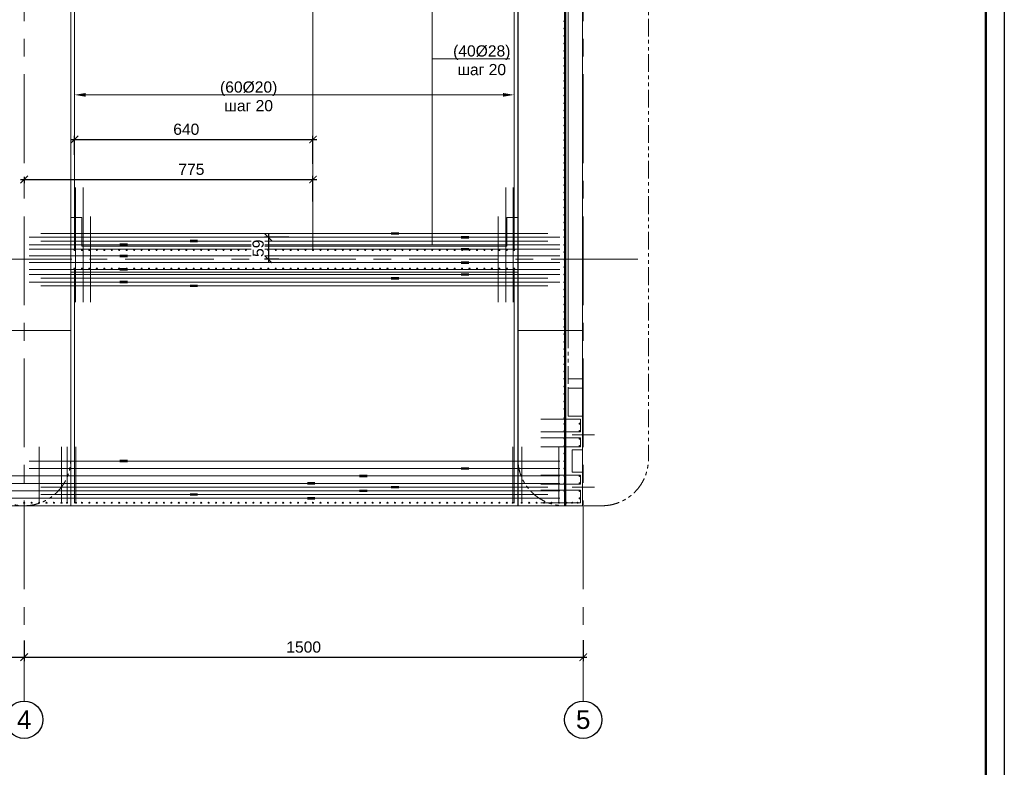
# Model space of a CAD drawing. Header units: millimetres. Extents: x 561702 to 1059369, y 439612 to 517164.
# Tile 9 of 12: x 903945 to 930365, y 470478 to 490527. Entities that reach past the tile are written whole.
import ezdxf
from ezdxf import colors
from ezdxf.entities.mleader import LeaderData, LeaderLine
from ezdxf.enums import TextEntityAlignment as Align
from ezdxf.math import Vec2, Vec3

# ---------------------------------------------------------------- set-up
doc = ezdxf.new("R2010")
doc.units = ezdxf.units.MM
doc.linetypes.add('PHANTOM', pattern=[63.5, 31.75, -6.35, 6.35, -6.35, 6.35, -6.35])
doc.linetypes.add('осевая', pattern=[50.8, 31.75, -6.35, 6.35, -6.35])
for name, color, linetype, lineweight in [('Арматура', 7, 'Continuous', 50), ('Бетон', 7, 'Continuous', 50), ('бетон_25', 2, 'Continuous', 25), ('Выноски и размеры', 7, 'Continuous', 9), ('ГТО-2_Размеры', 7, 'Continuous', 15), ('Отдел_Заглавные надписи', 7, 'Continuous', 30)]:
    doc.layers.add(name, color=color, linetype=linetype, lineweight=lineweight)
doc.layers.add('Оси', color=1, linetype='осевая')
doc.layers.add('штамп(текст)', color=7, linetype='Continuous')
doc.styles.add('arial', font='arial.ttf')
doc.styles.add('Arial 3', font='arial.ttf', dxfattribs={"height": 3})
doc.styles.get("Standard").update_dxf_attribs({"font": 'arial.ttf'})
doc.styles.add('Рогун1', font='arial.ttf')
doc.dimstyles.new('100 мм', dxfattribs={"dimscale": 100, "dimtxt": 3.5, "dimasz": 2, "dimexe": 1, "dimexo": 1, "dimgap": 1.2, "dimtad": 1, "dimdec": 0, "dimlfac": 0.1, "dimrnd": 0.0001, "dimtxsty": 'Рогун1', "dimblk": 'ARCHTICK', "dimcen": 2.5, "dimdle": 1, "dimaunit": 1, "dimadec": 1, "dimazin": 0, "dimtfac": 1, "dimtdec": 0, "dimtmove": 1, "dimatfit": 3, "dimldrblk": 'ARCHTICK', "dimfxl": 1, "dimtfill": 1, "dimarcsym": 0})

# ---------------------------------------------------------------- blocks, each defined once
blk = doc.blocks.new('_ArchTick')
at = {"color": 0, "linetype": 'ByBlock', "const_width": 0.15}
blk.add_lwpolyline([(-0.5, -0.5), (0.5, 0.5)], dxfattribs=at)
blk = doc.blocks.new('*D16')
at = {"layer": 'Defpoints', "color": 0, "lineweight": 30, "transparency": 16777216}
for p in [(889065, 473861), (904065, 473977), (904065, 473428)]:
    blk.add_point(p, dxfattribs=at)
at = {"layer": 'ГТО-2_Размеры', "color": 0, "lineweight": -2, "transparency": 16777216}
for p, q in [((889065, 473761), (889065, 473328)), ((904065, 473877), (904065, 473328)), ((888965, 473428), (904165, 473428))]:
    blk.add_line(p, q, dxfattribs=at)
at = {"layer": 'ГТО-2_Размеры', "color": 0, "lineweight": -2, "transparency": 16777216, "xscale": 200, "yscale": 200, "zscale": 200, "rotation": 180}
blk.add_blockref('_ArchTick', (889065, 473428), dxfattribs=at)
at = {"layer": 'ГТО-2_Размеры', "color": 0, "lineweight": -2, "transparency": 16777216, "xscale": 200, "yscale": 200, "zscale": 200}
blk.add_blockref('_ArchTick', (904065, 473428), dxfattribs=at)
at = {"layer": 'ГТО-2_Размеры', "color": 0, "transparency": 16777216, "insert": (896565, 473701), "char_height": 300, "attachment_point": 5, "style": 'Рогун1'}
blk.add_mtext('1500', dxfattribs=at)
blk = doc.blocks.new('*D17')
at = {"layer": 'Defpoints', "color": 0, "lineweight": 30, "transparency": 16777216}
for p in [(919065, 473987), (904065, 473977), (919065, 473428)]:
    blk.add_point(p, dxfattribs=at)
at = {"layer": 'ГТО-2_Размеры', "color": 0, "lineweight": -2, "transparency": 16777216}
for p, q in [((904065, 473877), (904065, 473328)), ((919065, 473887), (919065, 473328)), ((903965, 473428), (919165, 473428))]:
    blk.add_line(p, q, dxfattribs=at)
at = {"layer": 'ГТО-2_Размеры', "color": 0, "lineweight": -2, "transparency": 16777216, "xscale": 200, "yscale": 200, "zscale": 200, "rotation": 180}
blk.add_blockref('_ArchTick', (904065, 473428), dxfattribs=at)
at = {"layer": 'ГТО-2_Размеры', "color": 0, "lineweight": -2, "transparency": 16777216, "xscale": 200, "yscale": 200, "zscale": 200}
blk.add_blockref('_ArchTick', (919065, 473428), dxfattribs=at)
at = {"layer": 'ГТО-2_Размеры', "color": 0, "transparency": 16777216, "insert": (911565, 473701), "char_height": 300, "attachment_point": 5, "style": 'Рогун1'}
blk.add_mtext('1500', dxfattribs=at)
blk = doc.blocks.new('*U18')
at = {"lineweight": 30}
blk.add_line((0, 163.28), (0, 143.28), dxfattribs=at)
blk.add_lwpolyline([(5, -5), (-836, -5), (-836, 589), (5, 589)], close=True)
at = {"lineweight": 50}
blk.add_lwpolyline([(0, 0), (-816, 0), (-816, 584), (0, 584)], close=True, dxfattribs=at)
at = {"style": 'arial'}
blk.add_attdef('ФОРМАТ', (-36, -3.63), '', height=2.5, dxfattribs=at)
at = {"layer": 'штамп(текст)', "style": 'arial', "flags": 4}
for tag, height, p in [('Номер', 5, (-60.62, 47.59)), ('Стадия', 3.5, (-42.7, 18.69)), ('Лист', 3.5, (-27.97, 18.69)), ('Листов', 3.5, (-9.45, 18.69)), ('Отдел', 1.8, (-23.21, 1.04)), ('Год', 1.8, (-6.88, 1.05))]:
    blk.add_attdef(tag, text='', height=height, dxfattribs=at).set_placement(p, align=Align.CENTER)
at = {"layer": 'штамп(текст)', "lineweight": 30, "flags": 104}
blk.add_attdef('Объект', text='', height=3.5, dxfattribs=at).set_placement((-60.79, 42), align=Align.TOP_CENTER)
at = {"layer": 'штамп(текст)', "style": 'arial', "flags": 4}
for tag, p in [('Разраб', (-164.12, 26.34)), ('Пров', (-164.12, 21.4)), ('Утвердил1', (-184.87, 11.1)), ('Нач.отд', (-164.12, 10.85)), ('Нк', (-164.12, 6.4)), ('Утвердил', (-184.87, 0.96)), ('ФИО_утв', (-164.12, 1.09))]:
    blk.add_attdef(tag, p, '', height=2.5, dxfattribs=at)
at = {"layer": 'штамп(текст)', "lineweight": 30, "flags": 104}
for tag, p in [('Комплект', (-84.04, 22.95)), ('НазваниеЛиста', (-84.91, 8.24))]:
    blk.add_attdef(tag, text='', height=3.5, dxfattribs=at).set_placement(p, align=Align.MIDDLE_CENTER)
blk = doc.blocks.new('*D42')
at = {"layer": 'Defpoints', "color": 0, "lineweight": 30, "transparency": 16777216}
for p in [(911267, 484692), (910617, 484102), (910994, 484102)]:
    blk.add_point(p, dxfattribs=at)
at = {"layer": 'ГТО-2_Размеры', "color": 0, "lineweight": -2, "transparency": 16777216}
for p, q in [((911167, 484692), (910517, 484692)), ((910617, 484792), (910617, 484002)), ((910894, 484102), (910517, 484102))]:
    blk.add_line(p, q, dxfattribs=at)
at = {"layer": 'ГТО-2_Размеры', "color": 0, "transparency": 16777216, "insert": (910344, 484397), "char_height": 300, "attachment_point": 5, "rotation": 90, "style": 'Рогун1', "bg_fill": 3, "box_fill_scale": 1.1, "bg_fill_color": 256, "bg_fill_true_color": 13158600, "bg_fill_transparency": 0}
blk.add_mtext('59', dxfattribs=at)
at = {"layer": 'ГТО-2_Размеры', "color": 0, "lineweight": -2, "transparency": 16777216, "xscale": 200, "yscale": 200, "zscale": 200}
for p, rotation in [((910617, 484692), 90), ((910617, 484102), 270)]:
    blk.add_blockref('_ArchTick', p, dxfattribs=dict(at, rotation=rotation))
blk = doc.blocks.new('*D43')
at = {"layer": 'Defpoints', "color": 0, "lineweight": 30, "transparency": 16777216}
for p in [(904065, 486409), (911815, 486241), (911815, 485548)]:
    blk.add_point(p, dxfattribs=at)
at = {"layer": 'ГТО-2_Размеры', "color": 0, "lineweight": -2, "transparency": 16777216}
for p, q in [((903965, 486241), (911915, 486241)), ((904065, 486309), (904065, 486141)), ((911815, 485648), (911815, 486341))]:
    blk.add_line(p, q, dxfattribs=at)
at = {"layer": 'ГТО-2_Размеры', "color": 0, "lineweight": -2, "transparency": 16777216, "xscale": 200, "yscale": 200, "zscale": 200, "rotation": 180}
blk.add_blockref('_ArchTick', (904065, 486241), dxfattribs=at)
at = {"layer": 'ГТО-2_Размеры', "color": 0, "lineweight": -2, "transparency": 16777216, "xscale": 200, "yscale": 200, "zscale": 200}
blk.add_blockref('_ArchTick', (911815, 486241), dxfattribs=at)
at = {"layer": 'ГТО-2_Размеры', "color": 0, "transparency": 16777216, "insert": (908552, 486513), "char_height": 300, "attachment_point": 5, "style": 'Рогун1'}
blk.add_mtext('775', dxfattribs=at)
blk = doc.blocks.new('*D44')
at = {"layer": 'Defpoints', "color": 0, "lineweight": 30, "transparency": 16777216}
for p in [(911815, 487314), (905415, 486799), (911815, 486565)]:
    blk.add_point(p, dxfattribs=at)
at = {"layer": 'ГТО-2_Размеры', "color": 0, "lineweight": -2, "transparency": 16777216}
for p, q in [((905315, 487314), (911915, 487314)), ((905415, 486899), (905415, 487414)), ((911815, 486665), (911815, 487414))]:
    blk.add_line(p, q, dxfattribs=at)
at = {"layer": 'ГТО-2_Размеры', "color": 0, "lineweight": -2, "transparency": 16777216, "xscale": 200, "yscale": 200, "zscale": 200, "rotation": 180}
blk.add_blockref('_ArchTick', (905415, 487314), dxfattribs=at)
at = {"layer": 'ГТО-2_Размеры', "color": 0, "lineweight": -2, "transparency": 16777216, "xscale": 200, "yscale": 200, "zscale": 200}
blk.add_blockref('_ArchTick', (911815, 487314), dxfattribs=at)
at = {"layer": 'ГТО-2_Размеры', "color": 0, "transparency": 16777216, "insert": (908415, 487587), "char_height": 300, "attachment_point": 5, "style": 'Рогун1'}
blk.add_mtext('640', dxfattribs=at)

msp = doc.modelspace()

# ---------------------------------------------------------------- linework, layer by layer
at = {"color": 6, "lineweight": 20}
for points in [[(915895.134518, 484691.607733), (904195.134518, 484691.607733)], [(915995.134518, 484711.607733), (915795.134518, 484711.607733)], [(915995.134518, 484671.607733), (915795.134518, 484671.607733)], [(915895.134518, 484371.607733), (904195.134518, 484371.607733)], [(906835.1345183, 484511.607733), (906635.1345183, 484511.607733)], [(906835.1345183, 484471.607733), (906635.1345183, 484471.607733)], [(918435.1345183, 484491.607733), (906735.1345183, 484491.607733)], [(915995.134518, 484391.607733), (915795.134518, 484391.607733)], [(915995.134518, 484351.607733), (915795.134518, 484351.607733)], [(906835.1345183, 484211.607733), (906635.1345183, 484211.607733)], [(906835.1345183, 484171.607733), (906635.1345183, 484171.607733)], [(918435.1345183, 484191.607733), (906735.1345183, 484191.607733)], [(915995.134518, 484031.607733), (915795.134518, 484031.607733)], [(915895.134518, 484011.607733), (904195.134518, 484011.607733)], [(906835.1345183, 483851.607733), (906635.1345183, 483851.607733)], [(906835.1345183, 483811.607733), (906635.1345183, 483811.607733)], [(918435.1345183, 483831.607733), (906735.1345183, 483831.607733)], [(915995.134518, 483991.607733), (915795.134518, 483991.607733)], [(915895.134518, 483691.607733), (904195.134518, 483691.607733)], [(906835.1345183, 483511.607733), (906635.1345183, 483511.607733)], [(918435.1345183, 483491.607733), (906735.1345183, 483491.607733)], [(915995.134518, 483711.607733), (915795.134518, 483711.607733)], [(915995.134518, 483671.607733), (915795.134518, 483671.607733)], [(906835.1345183, 483471.607733), (906635.1345183, 483471.607733)], [(915895.134518, 478491.607733), (904195.134518, 478491.607733)], [(906835.1345183, 478711.607733), (906635.1345183, 478711.607733)], [(906835.1345183, 478671.607733), (906635.1345183, 478671.607733)], [(918435.1345183, 478691.607733), (906735.1345183, 478691.607733)], [(915995.134518, 478511.607733), (915795.134518, 478511.607733)], [(901465.1346002, 478291.607733), (913165.1346002, 478291.607733)], [(913065.1346002, 478311.607733), (913265.1346002, 478311.607733)], [(913065.1346002, 478271.607733), (913265.1346002, 478271.607733)], [(915995.134518, 478471.607733), (915795.134518, 478471.607733)], [(900065.1346002, 478091.607733), (911765.1346002, 478091.607733)], [(911665.1346002, 478111.607733), (911865.1346002, 478111.607733)], [(911665.1346002, 478071.607733), (911865.1346002, 478071.607733)], [(900065.1346002, 477691.607733), (911765.1346002, 477691.607733)], [(901465.1346002, 477891.607733), (913165.1346002, 477891.607733)], [(911665.1346002, 477711.607733), (911865.1346002, 477711.607733)], [(913065.1346002, 477911.607733), (913265.1346002, 477911.607733)], [(913065.1346002, 477871.607733), (913265.1346002, 477871.607733)], [(911665.1346002, 477671.607733), (911865.1346002, 477671.607733)]]:
    msp.add_lwpolyline(points, dxfattribs=at)
at = {"color": 5, "lineweight": 20}
for points in [[(918435.1345183, 484691.607733), (915895.134518, 484691.607733)], [(906735.1345183, 484491.607733), (904195.134518, 484491.607733)], [(918435.1345183, 484371.607733), (915895.134518, 484371.607733)], [(906735.1345183, 484191.607733), (904195.134518, 484191.607733)], [(906735.1345183, 483831.607733), (904195.134518, 483831.607733)], [(918435.1345183, 484011.607733), (915895.134518, 484011.607733)], [(906735.1345183, 483491.607733), (904195.134518, 483491.607733)], [(918435.1345183, 483691.607733), (915895.134518, 483691.607733)], [(906735.1345183, 478691.607733), (904195.134518, 478691.607733)], [(918435.1345183, 478491.607733), (915895.134518, 478491.607733)]]:
    msp.add_lwpolyline(points, dxfattribs=at)
at = {"color": 4, "lineweight": 20}
for points in [[(913165.1346002, 478291.607733), (918435.1346011, 478291.607733)], [(913165.1346002, 477891.607733), (918435.1346011, 477891.607733)]]:
    msp.add_lwpolyline(points, dxfattribs=at)
at = {"color": 30, "lineweight": 20}
for points in [[(911765.1346002, 478091.607733), (918435.1346011, 478091.607733)], [(911765.1346002, 477691.607733), (918435.1346011, 477691.607733)]]:
    msp.add_lwpolyline(points, dxfattribs=at)
at = {"color": 2, "lineweight": 20}
for centre in [(918565.1345593, 482091.607733), (918565.1345593, 481691.607733), (918565.1345593, 481291.607733), (918565.1345593, 480891.607733), (918565.1345593, 480491.607733), (918565.1345593, 480091.607733)]:
    msp.add_circle(centre, 15, dxfattribs=at)
at = {"color": 3, "lineweight": 20}
for centre in [(918565.1345593, 479491.607733), (918565.1345593, 479091.607733), (918565.1345593, 478691.607733), (918565.1345593, 478291.607733), (918565.1345593, 477891.607733)]:
    msp.add_circle(centre, 15, dxfattribs=at)
for centre in [(904065.1345593, 471753.0990532), (919065.1345593, 471753.0990532)]:
    msp.add_circle(centre, 500)
at = {"layer": 'Defpoints', "color": 30, "lineweight": 50}
msp.add_line((918585.1345593, 506041.6077329), (918585.1345593, 477511.607733), dxfattribs=at)
at = {"layer": 'Defpoints', "linetype": 'PHANTOM', "lineweight": 20, "ltscale": 15}
for p, q in [((918665.1345593, 482191.6077329), (918665.1345593, 480641.607733)), ((918665.1345593, 480891.607733), (919050.1345593, 480891.607733))]:
    msp.add_line(p, q, dxfattribs=at)
at = {"layer": 'Defpoints', "color": 30, "lineweight": 20}
for p, q in [((918990.1345593, 479811.607733), (917925.1345593, 479811.607733)), ((918990.1345593, 479471.607733), (918990.1345593, 479811.607733)), ((918990.1345593, 479471.607733), (917925.1345593, 479471.607733)), ((918990.1345593, 479311.607733), (917925.1345593, 479311.607733)), ((918990.1345593, 479071.607733), (918990.1345593, 479311.607733)), ((918990.1345593, 479071.607733), (917925.1345593, 479071.607733)), ((918990.1345593, 478311.607733), (917925.1345593, 478311.607733)), ((918990.1345593, 478311.607733), (918990.1345593, 478071.607733)), ((918990.1345593, 478071.607733), (917925.1345593, 478071.607733)), ((918990.1345593, 477911.607733), (917925.1345593, 477911.607733)), ((918990.1345593, 477911.607733), (918990.1345593, 477571.607733)), ((918990.1345593, 477571.607733), (917925.1345593, 477571.607733))]:
    msp.add_line(p, q, dxfattribs=at)
at = {"layer": 'Defpoints', "linetype": 'PHANTOM', "lineweight": 0, "ltscale": 15}
msp.add_lwpolyline([(919565.1345593, 477491.607733), (918565.1345593, 477491.607733, -0.4142135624), (917315.1345593, 478741.607733), (917315.1345593, 504841.6077329, -0.4142135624), (918565.1345593, 506091.6077329), (919565.1345593, 506091.6077329, -0.4142135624), (920815.1345593, 504841.6077329), (920815.1345593, 478741.607733, -0.4142135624)], format="xyb", close=True, dxfattribs=at)
at = {"layer": 'Defpoints', "linetype": 'PHANTOM', "lineweight": 20, "ltscale": 15}
msp.add_lwpolyline([(905315.1345593, 478741.607733), (905315.1345593, 503241.607733, 1), (902815.1345593, 503241.607733), (902815.1345593, 478741.607733, 1)], format="xyb", close=True, dxfattribs=at)
at = {"layer": 'Defpoints', "color": 10, "lineweight": 20}
for centre in [(905615.1345582, 484351.607733), (905815.1345582, 484351.607733), (906015.1345582, 484351.607733), (906215.1345582, 484351.607733), (906415.1345582, 484351.607733), (906615.1345582, 484351.607733), (906815.1345582, 484351.607733), (907015.1345582, 484351.607733), (907215.1345582, 484351.607733), (907415.1345582, 484351.607733), (907615.1345582, 484351.607733), (907815.1345582, 484351.607733), (908015.1345582, 484351.607733), (908215.1345582, 484351.607733), (908415.1345582, 484351.607733), (908615.1345582, 484351.607733), (908815.1345582, 484351.607733), (909015.1345582, 484351.607733), (909215.1345582, 484351.607733), (909415.1345582, 484351.607733), (909615.1345582, 484351.607733), (909815.1345582, 484351.607733), (910015.1345582, 484351.607733), (910215.1345582, 484351.607733), (910415.1345582, 484351.607733), (910615.1345582, 484351.607733), (910815.1345582, 484351.607733), (911015.1345582, 484351.607733), (911215.1345582, 484351.607733), (911415.1345582, 484351.607733), (911615.1345582, 484351.607733), (911815.1345582, 484351.607733), (912015.1345582, 484351.607733), (912215.1345582, 484351.607733), (912415.1345582, 484351.607733), (912615.1345582, 484351.607733), (912815.1345582, 484351.607733), (913015.1345582, 484351.607733), (913215.1345582, 484351.607733), (913415.1345582, 484351.607733), (913615.1345582, 484351.607733), (913815.1345582, 484351.607733), (914015.1345582, 484351.607733), (914215.1345582, 484351.607733), (914415.1345582, 484351.607733), (914615.1345582, 484351.607733), (914815.1345582, 484351.607733), (915015.1345582, 484351.607733), (915215.1345582, 484351.607733), (915415.1345582, 484351.607733), (915615.1345582, 484351.607733), (915815.1345582, 484351.607733), (916015.1345582, 484351.607733), (916215.1345582, 484351.607733), (916415.1345582, 484351.607733), (916615.1345582, 484351.607733), (916815.1345582, 484351.607733), (917015.1346279, 484351.607733), (905615.1345582, 483851.607733), (905815.1345582, 483851.607733), (906015.1345582, 483851.607733), (906215.1345582, 483851.607733), (906415.1345582, 483851.607733), (906615.1345582, 483851.607733), (906815.1345582, 483851.607733), (907015.1345582, 483851.607733), (907215.1345582, 483851.607733), (907415.1345582, 483851.607733), (907615.1345582, 483851.607733), (907815.1345582, 483851.607733), (908015.1345582, 483851.607733), (908215.1345582, 483851.607733), (908415.1345582, 483851.607733), (908615.1345582, 483851.607733), (908815.1345582, 483851.607733), (909015.1345582, 483851.607733), (909215.1345582, 483851.607733), (909415.1345582, 483851.607733), (909615.1345582, 483851.607733), (909815.1345582, 483851.607733), (910015.1345582, 483851.607733), (910215.1345582, 483851.607733), (910415.1345582, 483851.607733), (910615.1345582, 483851.607733), (910815.1345582, 483851.607733), (911015.1345582, 483851.607733), (911215.1345582, 483851.607733), (911415.1345582, 483851.607733), (911615.1345582, 483851.607733), (911815.1345582, 483851.607733), (912015.1345582, 483851.607733), (912215.1345582, 483851.607733), (912415.1345582, 483851.607733), (912615.1345582, 483851.607733), (912815.1345582, 483851.607733), (913015.1345582, 483851.607733), (913215.1345582, 483851.607733), (913415.1345582, 483851.607733), (913615.1345582, 483851.607733), (913815.1345582, 483851.607733), (914015.1345582, 483851.607733), (914215.1345582, 483851.607733), (914415.1345582, 483851.607733), (914615.1345582, 483851.607733), (914815.1345582, 483851.607733), (915015.1345582, 483851.607733), (915215.1345582, 483851.607733), (915415.1345582, 483851.607733), (915615.1345582, 483851.607733), (915815.1345582, 483851.607733), (916015.1345582, 483851.607733), (916215.1345582, 483851.607733), (916415.1345582, 483851.607733), (916615.1345582, 483851.607733), (916815.1345582, 483851.607733), (917015.1346279, 483851.607733), (904665.1345182, 477571.607733), (904865.1346396, 477571.607733), (905615.1345582, 477571.607733), (905815.1345582, 477571.607733), (906015.1345582, 477571.607733), (906215.1345582, 477571.607733), (906415.1345582, 477571.607733), (906615.1345582, 477571.607733), (906815.1345582, 477571.607733), (907015.1345582, 477571.607733), (907215.1345582, 477571.607733), (907415.1345582, 477571.607733), (907615.1345582, 477571.607733), (907815.1345582, 477571.607733), (908015.1345582, 477571.607733), (908215.1345582, 477571.607733), (908415.1345582, 477571.607733), (908615.1345582, 477571.607733), (908815.1345582, 477571.607733), (909015.1345582, 477571.607733), (909215.1345582, 477571.607733), (909415.1345582, 477571.607733), (909615.1345582, 477571.607733), (909815.1345582, 477571.607733), (910015.1345582, 477571.607733), (910215.1345582, 477571.607733), (910415.1345582, 477571.607733), (910615.1345582, 477571.607733), (910815.1345582, 477571.607733), (911015.1345582, 477571.607733), (911215.1345582, 477571.607733), (911415.1345582, 477571.607733), (911615.1345582, 477571.607733), (911815.1345582, 477571.607733), (912015.1345582, 477571.607733), (912215.1345582, 477571.607733), (912415.1345582, 477571.607733), (912615.1345582, 477571.607733), (912815.1345582, 477571.607733), (913015.1345582, 477571.607733), (913215.1345582, 477571.607733), (913415.1345582, 477571.607733), (913615.1345582, 477571.607733), (913815.1345582, 477571.607733), (914015.1345582, 477571.607733), (914215.1345582, 477571.607733), (914415.1345582, 477571.607733), (914615.1345582, 477571.607733), (914815.1345582, 477571.607733), (915015.1345582, 477571.607733), (915215.1345582, 477571.607733), (915415.1345582, 477571.607733), (915615.1345582, 477571.607733), (915815.1345582, 477571.607733), (916015.1345582, 477571.607733), (916215.1345582, 477571.607733), (916415.1345582, 477571.607733), (916615.1345582, 477571.607733), (916815.1345582, 477571.607733), (917015.1345582, 477571.607733), (917615.1345582, 477571.607733), (917815.1345582, 477571.607733), (918015.1345582, 477571.607733), (918215.1345582, 477571.607733)]:
    msp.add_circle(centre, 15, dxfattribs=at)
at = {"layer": 'Арматура', "color": 3, "lineweight": 20}
for p, q in [((905455.134629, 477571.607733), (905455.134629, 479071.607733)), ((917175.134629, 477571.607733), (917175.134629, 479071.607733)), ((917415.1345582, 477571.607733), (917415.1345582, 479071.709787)), ((918415.1345582, 477571.607733), (918415.1345582, 479071.607733))]:
    msp.add_line(p, q, dxfattribs=at)
at = {"layer": 'Арматура', "color": 2, "lineweight": 20}
for points in [[(905415.1345594, 492376.607733), (905415.1345594, 484366.607733)], [(911815.1345582, 492376.607733), (911815.1345582, 484366.607733)], [(917215.134629, 492376.607733), (917215.134629, 484366.607733)], [(905415.1345594, 483836.607733), (905415.1345594, 477561.607733)], [(917215.134629, 483836.607733), (917215.134629, 477561.607733)]]:
    msp.add_lwpolyline(points, dxfattribs=at)
at = {"layer": 'Арматура', "color": 5, "lineweight": 20}
for points in [[(905445.1345591, 486022.607733), (905445.1345591, 482951.607733)], [(905645.1345591, 486022.607733), (905645.1345591, 482951.607733)], [(916985.1345591, 486022.607733), (916985.1345591, 482951.607733)], [(917185.1345591, 486022.607733), (917185.1345591, 482951.607733)], [(905845.1345591, 485251.6077312), (905845.1345591, 482951.607733)], [(916785.1345591, 485251.6077312), (916785.1345591, 482951.607733)]]:
    msp.add_lwpolyline(points, dxfattribs=at)
at = {"layer": 'Арматура', "color": 152, "lineweight": 20}
for points in [[(904515.1345594, 484791.607733), (914015.1345594, 484791.607733)], [(908515.1345595, 484611.607733), (908715.1345595, 484611.607733)], [(908515.1345595, 484571.607733), (908715.1345595, 484571.607733)], [(908615.1345595, 484591.607733), (918115.1345595, 484591.607733)], [(913915.1345594, 484811.607733), (914115.1345594, 484811.607733)], [(913915.1345594, 484771.607733), (914115.1345594, 484771.607733)], [(904515.1345594, 483591.607733), (914015.1345594, 483591.607733)], [(913915.1345594, 483611.607733), (914115.1345594, 483611.607733)], [(913915.1345594, 483571.607733), (914115.1345594, 483571.607733)], [(908515.1345595, 483411.607733), (908715.1345595, 483411.607733)], [(908515.1345595, 483371.607733), (908715.1345595, 483371.607733)], [(908615.1345595, 483391.607733), (918115.1345595, 483391.607733)], [(904515.1345594, 477991.607733), (914015.1345594, 477991.607733)], [(913915.1345594, 478011.607733), (914115.1345594, 478011.607733)], [(913915.1345594, 477971.607733), (914115.1345594, 477971.607733)], [(908515.1345595, 477811.607733), (908715.1345595, 477811.607733)], [(908515.1345595, 477771.607733), (908715.1345595, 477771.607733)], [(908615.1345595, 477791.607733), (918115.1345595, 477791.607733)]]:
    msp.add_lwpolyline(points, dxfattribs=at)
at = {"layer": 'Арматура', "color": 3, "lineweight": 20}
for points in [[(904515.1345594, 484591.607733), (908615.1345595, 484591.607733)], [(914015.1345594, 484791.607733), (918115.1345595, 484791.607733)], [(914015.1345594, 483591.607733), (918115.1345595, 483591.607733)], [(904515.1345594, 483391.607733), (908615.1345595, 483391.607733)], [(904465.1345999, 477571.607733), (904465.1345999, 479071.607733)], [(905065.1345588, 477571.607733), (905065.1236458, 479071.607733)], [(905215.1345595, 477571.607733), (905215.1345595, 479071.607733)], [(914015.1345594, 477991.607733), (918115.1345595, 477991.607733)], [(904515.1345594, 477791.607733), (908615.1345595, 477791.607733)]]:
    msp.add_lwpolyline(points, dxfattribs=at)
for centre in [(918565.1345593, 490491.607733), (918565.1345593, 490291.607733), (918565.1345593, 490091.607733), (918565.1345593, 489891.607733), (918565.1345593, 489691.607733), (918565.1345593, 489491.607733), (918565.1345593, 489291.607733), (918565.1345593, 489091.607733), (918565.1345593, 488891.607733), (918565.1345593, 488691.607733), (918565.1345593, 488491.607733), (918565.1345593, 488291.607733), (918565.1345593, 488091.607733), (918565.1345593, 487891.607733), (918565.1345593, 487691.607733), (918565.1345593, 487491.607733), (918565.1345593, 487291.607733), (918565.1345593, 487091.607733), (918565.1345593, 486891.607733), (918565.1345593, 486691.607733), (918565.1345593, 486491.607733), (918565.1345593, 486291.607733), (918565.1345593, 486091.607733), (918565.1345593, 485891.607733), (918565.1345593, 485691.607733), (918565.1345593, 485491.607733), (918565.1345593, 485291.607733), (918565.1345593, 485091.607733), (918565.1345593, 484891.607733), (918565.1345593, 484691.607733), (918565.1345593, 484491.607733), (918565.1345593, 484291.607733), (918565.1345593, 484091.607733), (918565.1345593, 483891.607733), (918565.1345593, 483691.607733), (918565.1345593, 483491.607733), (918565.1345593, 483291.607733), (918565.1345593, 483091.607733), (918565.1345593, 482891.607733), (918565.1345593, 482691.607733), (918565.1345593, 482491.607733), (918565.1345593, 482291.607733), (918565.1345593, 482291.607733), (918565.1345593, 479691.607733), (918565.1345593, 479291.607733), (918565.1345593, 478891.607733), (918565.1345593, 478491.607733), (918565.1345593, 478091.607733), (904465.1345182, 477571.607733), (905065.1346396, 477571.607733), (905215.1345582, 477571.607733), (905455.134629, 477571.607733), (917175.134629, 477571.607733), (917415.1345582, 477571.607733), (918415.1345582, 477571.607733)]:
    msp.add_circle(centre, 15, dxfattribs=at)
at = {"layer": 'Арматура', "color": 2, "lineweight": 20}
for centre in [(905415.1345594, 484351.607733), (917215.134629, 484351.607733), (905415.1345594, 483851.607733), (917215.134629, 483851.607733), (918970.1345593, 479491.607733), (918970.1345593, 479091.607733), (918970.1345593, 478091.607733), (918970.1345593, 477691.607733), (904065.1345182, 477571.607733), (918765.1345593, 477571.607733)]:
    msp.add_circle(centre, 15, dxfattribs=at)
at = {"layer": 'Арматура', "color": 4, "lineweight": 20}
for centre in [(918565.1345593, 481891.607733), (918565.1345593, 481491.607733), (918565.1345593, 481091.607733), (918565.1345593, 480691.607733), (918565.1345593, 480291.607733), (918565.1345593, 479841.607733), (918970.1345593, 479691.607733), (918970.1345593, 479291.607733), (918970.1345593, 478291.607733), (918970.1345593, 477891.607733), (904265.1345182, 477571.607733), (918615.1345582, 477571.607733), (918915.1345593, 477571.607733)]:
    msp.add_circle(centre, 15, dxfattribs=at)
at = {"layer": 'Бетон', "color": 1, "lineweight": 20, "ltscale": 10}
for points in [[(918765.1345593, 479391.607733), (919365.1345593, 479391.607733)], [(918765.1345593, 477991.607733), (919365.1345593, 477991.607733)]]:
    msp.add_lwpolyline(points, dxfattribs=at)
at = {"layer": 'бетон_25', "lineweight": 20, "ltscale": 10}
for p, q in [((919050.1345593, 477491.607733), (919050.1345593, 504491.607733)), ((858215.1345593, 477491.607733), (919050.1345593, 477491.607733))]:
    msp.add_line(p, q, dxfattribs=at)
at = {"layer": 'бетон_25', "ltscale": 10}
msp.add_lwpolyline([(917315.1345595, 506091.607733), (917315.1345595, 477491.607733)], dxfattribs=at)
at = {"layer": 'бетон_25', "lineweight": 20, "ltscale": 10}
for points in [[(905315.1345594, 477491.607733), (905315.1345594, 504491.607733)], [(918665.1345593, 482191.6077329), (918665.1345593, 503691.607733), (919050.1345593, 503691.607733)], [(902815.1345594, 482191.607733), (905315.1345594, 482191.607733)], [(917315.1345595, 482191.6077329), (919050.1345593, 482191.6077329)], [(919050.1345593, 479891.607733), (918665.1345593, 479891.607733), (918665.1345593, 480641.607733)], [(918665.1345593, 480641.607733), (919050.1345593, 480641.607733)], [(919050.1345593, 478991.607733), (918765.1345593, 478991.607733), (918765.1345593, 478391.607733), (919050.1345593, 478391.607733)]]:
    msp.add_lwpolyline(points, dxfattribs=at)
msp.add_lwpolyline([(905315.1345594, 485222.607733), (905615.1345594, 485222.607733), (905615.1345594, 484451.607733), (917015.1345594, 484451.607733), (917015.1345594, 485222.607733), (917315.1345594, 485222.607733), (917315.1345595, 483751.607733), (905315.1345594, 483751.607733)], close=True, dxfattribs=at)
at = {"layer": 'Оси', "linetype": 'осевая', "lineweight": 15, "ltscale": 75}
msp.add_line((853432.0068591, 484101.607733), (920531.8113479, 484101.607733), dxfattribs=at)
for points in [[(904065.1345593, 508112.2537064), (904065.1345593, 472253.0990532)], [(919065.1345593, 508112.2537064), (919065.1345593, 472253.0990532)]]:
    msp.add_lwpolyline(points, dxfattribs=at)

# ---------------------------------------------------------------- block references
at = {"lineweight": -3, "xscale": 100, "yscale": 100, "zscale": 100}
msp.add_blockref('*U18', (929865.1345593, 458263.6259145), dxfattribs=at)

# ---------------------------------------------------------------- texts
at = {"layer": 'Отдел_Заглавные надписи', "char_height": 500, "width": 487.007697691, "attachment_point": 5, "style": 'arial'}
for s, insert in [('4', (904065.1345593, 471753.0990532)), ('5', (919065.1345593, 471753.0990532))]:
    msp.add_mtext(s, dxfattribs=dict(at, insert=insert))

# ---------------------------------------------------------------- dimensions: what is measured, and where the dimension line sits
at = {"layer": 'ГТО-2_Размеры'}
for base, p1, p2, picture, middle in [((911815.1345581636, 487313.7652715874), (905415.1345593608, 486799.1629807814), (911815.1345581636, 486565.4304296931), '*D44', (908415.1345593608, 487313.7652715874)), ((911815.1345592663, 486240.8060586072), (904065.1341867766, 486408.5654327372), (911815.1345592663, 485547.9059909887), '*D43', (908552.4732363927, 486240.8060586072))]:
    dim = msp.add_linear_dim(base=base, p1=p1, p2=p2, dimstyle='100 мм', override={"dimtxt": 3, "dimdec": 6, "dimtfill": 0}, dxfattribs=at)
    dim.commit()
    dim.dimension.update_dxf_attribs({"geometry": picture, "text_midpoint": middle, "dimtype": 160})
for base, p1, p2, picture, middle in [((919065.1345592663, 473428.10548209), (904065.1345592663, 473976.5093124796), (919065.1345592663, 473986.8201864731), '*D17', (911565.1345592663, 473701.2773784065)), ((904065.1345592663, 473428.10548209), (889065.1345592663, 473860.961256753), (904065.1345592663, 473976.5093124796), '*D16', (896565.1345592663, 473701.2773784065))]:
    dim = msp.add_linear_dim(base=base, p1=p1, p2=p2, dimstyle='100 мм', override={"dimtxt": 3, "dimdec": 6, "dimtfill": 0}, dxfattribs=at)
    dim.commit()
    dim.dimension.update_dxf_attribs({"geometry": picture, "text_midpoint": middle})

# ---------------------------------------------------------------- leaders
at = {"layer": 'Выноски и размеры', "lineweight": 20}
ml = msp.add_multileader_mtext('Standard', dxfattribs=at)
ml.set_content('(40Ø28)\\Pшаг 20', color=256, style='Arial 3')
ml.set_leader_properties(color=256, linetype='ByLayer', lineweight=-1)
ml.build(insert=Vec2(0, 0))
ml.multileader.update_dxf_attribs({"text_left_attachment_type": 6, "text_right_attachment_type": 6, "dogleg_length": 36, "arrow_head_size": 300})
ctx = ml.context
ctx.base_point, ctx.char_height, ctx.arrow_head_size, ctx.landing_gap_size, ctx.plane_origin = Vec3(915515.4329562, 489479.3874323), 300, 300, 80, Vec3(974394.8294325, 489748.3552009)
ctx.left_attachment, ctx.right_attachment, ctx.text_align_type = 6, 6, 1
notes = []
notes.append((ctx, [(0, (1, 1, 0), (915016.4734259, 489479.3874323), (1, 0), 498.9595303, [(1, [(915016.4734259, 492241.607733), (915016.4734259, 484491.607733), (915016.4734259, 491891.607733), (915016.4734259, 484691.607733)], 0, [])])]))
ctx.mtext.insert, ctx.mtext.width, ctx.mtext.defined_height, ctx.mtext.alignment, ctx.mtext.line_spacing_style, ctx.mtext.flow_direction = Vec3(916343.8981676, 489839.3874323), 5079.595705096, 701.7549822, 2, 2, 5
ml = msp.add_multileader_mtext('Standard', dxfattribs=at)
ml.set_content('(60Ø20)\\Pшаг 20', color=256, style='Arial 3')
ml.set_leader_properties(color=256, linetype='ByLayer', lineweight=-1)
ml.build(insert=Vec2(0, 0))
ml.multileader.update_dxf_attribs({"text_left_attachment_type": 6, "text_right_attachment_type": 6, "dogleg_length": 36, "arrow_head_size": 300})
ctx = ml.context
ctx.base_point, ctx.char_height, ctx.arrow_head_size, ctx.landing_gap_size, ctx.plane_origin = Vec3(909260.8394482, 488511.2264373), 300, 300, 80, Vec3(970668.7088934, 490775.4426292)
ctx.left_attachment, ctx.right_attachment, ctx.text_align_type = 6, 6, 1
notes.append((ctx, [(1, (1, 1, 0), (911416.7294014, 488511.2264373), (-1, 0), 498.9595303, [(1, [(905415.1345593, 488511.2264376)], 0, []), (0, [(917215.1345593, 488511.2264374)], 0, [])])]))
ctx.mtext.insert, ctx.mtext.width, ctx.mtext.defined_height, ctx.mtext.alignment, ctx.mtext.line_spacing_style, ctx.mtext.flow_direction = Vec3(910089.3046597, 488871.2264373), 5079.595705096, 701.7549822, 2, 2, 5
for ctx, leaders in notes:
    for number, flags, end, landing, length, lines in leaders:
        leader = LeaderData()
        leader.index, (leader.has_last_leader_line, leader.has_dogleg_vector, leader.attachment_direction) = number, flags
        leader.last_leader_point, leader.dogleg_vector, leader.dogleg_length = Vec3(end), Vec3(landing), length
        for number, points, colour, breaks in lines:
            line = LeaderLine()
            line.index, line.vertices, line.color, line.breaks = number, Vec3.list(points), colors.encode_raw_color(colour), breaks
            leader.lines.append(line)
        ctx.leaders.append(leader)

# ---------------------------------------------------------------- next in the draw order: dimensions: what is measured, and where the dimension line sits
at = {"layer": 'ГТО-2_Размеры'}
dim = msp.add_linear_dim(base=(910616.9713073, 484101.607733), p1=(911267.1796019, 484691.607733), p2=(910994.4109721, 484101.607733), angle=90, dimstyle='100 мм', override={"dimtxt": 3, "dimdec": 6, "dimtfill": 1}, dxfattribs=at)
dim.commit()
dim.dimension.update_dxf_attribs({"geometry": '*D42', "text_midpoint": (910616.9713073, 484396.607733), "dimtype": 160})

doc.saveas('drawing.dxf')
